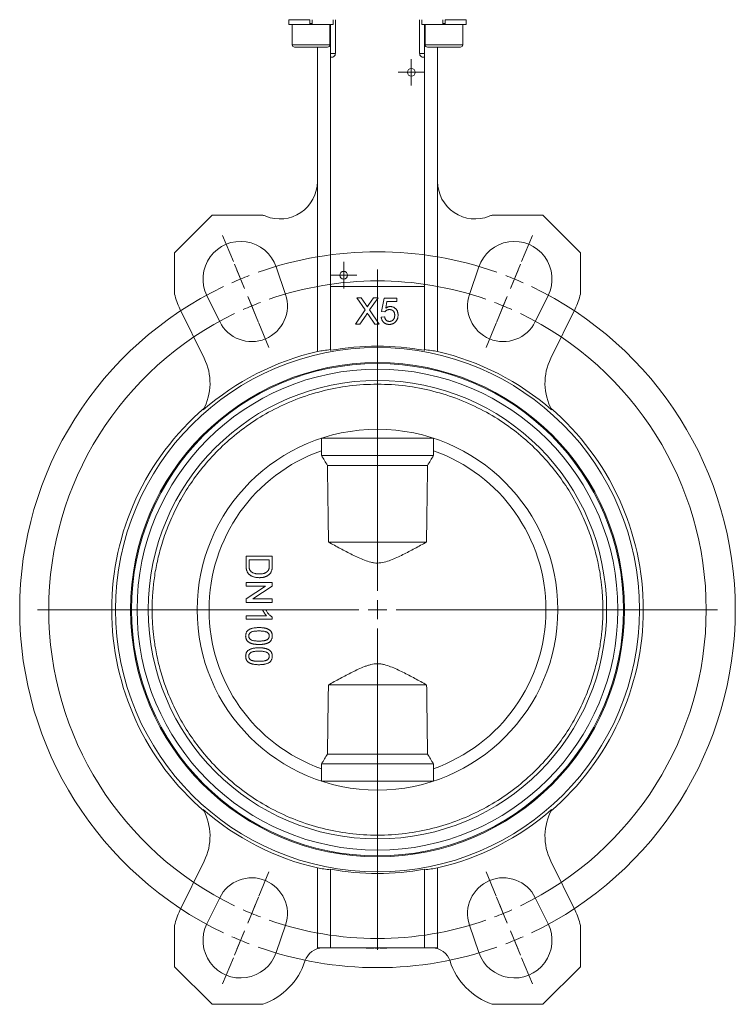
# Model space of a CAD drawing. Header units: millimetres. Extents: x 130 to 821, y 51 to 865.
# Tile 9 of 22: x 151 to 341, y 366 to 628. Entities that reach past the tile are written whole.
import ezdxf

# ---------------------------------------------------------------- set-up
doc = ezdxf.new("R2010")
doc.units = ezdxf.units.MM

# ---------------------------------------------------------------- blocks, each defined once
blk = doc.blocks.new('SW_CENTERMARKSYMBOL_0')
at = {"color": 0, "linetype": 'Continuous', "lineweight": 0}
for p, q in [((0, 2.5), (0, 3.525)), ((-2.5, 0), (-3.525, 0)), ((0, 0), (-2.5, 0)), ((0, 0), (0, 2.5)), ((0, 0), (0, -2.5)), ((0, 0), (2.5, 0)), ((2.5, 0), (3.525, 0)), ((0, -2.5), (0, -3.525))]:
    blk.add_line(p, q, dxfattribs=at)
blk = doc.blocks.new('SW_CENTERMARKSYMBOL_1')
at = {"color": 0, "linetype": 'Continuous', "lineweight": 0}
for p, q in [((0, 2.5), (0, 3.525)), ((-2.5, 0), (-3.525, 0)), ((0, 0), (-2.5, 0)), ((0, 0), (0, 2.5)), ((0, 0), (0, -2.5)), ((0, 0), (2.5, 0)), ((2.5, 0), (3.525, 0)), ((0, -2.5), (0, -3.525))]:
    blk.add_line(p, q, dxfattribs=at)
blk = doc.blocks.new('SW_CENTERMARKSYMBOL_5')
at = {"color": 0, "linetype": 'Continuous', "lineweight": 0}
for p, q in [((-1.91, 4.62), (-4.78, 11.55)), ((74.81, 4.62), (77.68, 11.55)), ((1.05, -2.54), (-1.63, 3.93)), ((71.85, -2.54), (74.53, 3.93)), ((0, 0), (-0.96, 2.31)), ((0, 0), (0.96, -2.31)), ((36.45, -83), (36.45, 2.5)), ((72.9, 0), (71.94, -2.31)), ((72.9, 0), (73.86, 2.31)), ((1.91, -4.62), (4.78, -11.55)), ((2.97, -7.16), (2.01, -4.85)), ((70.99, -4.62), (68.12, -11.55)), ((69.94, -7.16), (70.89, -4.85)), ((2.97, -7.16), (3.92, -9.47)), ((69.94, -7.16), (68.98, -9.47)), ((4.88, -11.78), (7.56, -18.25)), ((68.02, -11.78), (65.34, -18.25)), ((36.45, -88), (36.45, -85.5)), ((31.45, -88), (-54.05, -88)), ((36.45, -88), (33.95, -88)), ((36.45, -88), (36.45, -90.5)), ((36.45, -88), (38.95, -88)), ((41.45, -88), (126.95, -88)), ((36.45, -93), (36.45, -178.5)), ((4.88, -164.22), (7.56, -157.75)), ((68.02, -164.22), (65.34, -157.75)), ((1.91, -171.38), (4.78, -164.45)), ((70.99, -171.38), (68.12, -164.45)), ((2.97, -168.84), (3.92, -166.53)), ((69.94, -168.84), (68.98, -166.53)), ((2.97, -168.84), (2.01, -171.15)), ((69.94, -168.84), (70.89, -171.15)), ((1.05, -173.46), (-1.63, -179.93)), ((0, -176), (0.96, -173.69)), ((71.85, -173.46), (74.53, -179.93)), ((72.9, -176), (71.94, -173.69)), ((0, -176), (-0.96, -178.31)), ((72.9, -176), (73.86, -178.31)), ((-1.91, -180.62), (-4.78, -187.55)), ((74.81, -180.62), (77.68, -187.55))]:
    blk.add_line(p, q, dxfattribs=at)
for radius, start, end in [(95.25, 70.5077, 109.4923), (95.25, 110.9962, 112.5), (95.25, 67.5, 69.0038), (95.25, 115.5077, 244.4923), (95.25, 112.5, 114.0038), (87.5, 70.774, 109.226), (95.25, 65.9962, 67.5), (95.25, 295.5077, 64.4923), (87.5, 112.5, 114.137), (87.5, 110.863, 112.5), (87.5, 67.5, 69.137), (87.5, 65.863, 67.5), (87.5, 115.774, 244.226), (87.5, 295.774, 64.226), (87.5, 245.863, 247.5), (87.5, 247.5, 249.137), (87.5, 290.863, 292.5), (87.5, 292.5, 294.137), (87.5, 250.774, 289.226), (95.25, 245.9962, 247.5), (95.25, 292.5, 294.0038), (95.25, 247.5, 249.0038), (95.25, 250.5077, 289.4923), (95.25, 290.9962, 292.5)]:
    blk.add_arc((36.45, -88), radius, start, end, dxfattribs=at)

msp = doc.modelspace()

# ---------------------------------------------------------------- linework, layer by layer
at = {"color": 7, "linetype": 'Continuous', "lineweight": 15}
for p, q in [((222.64, 628.06), (222.64, 626.76)), ((228.21, 628.06), (222.64, 628.06)), ((228.21, 626.76), (222.64, 626.76)), ((223.54, 626.76), (223.54, 621.36)), ((228.21, 628.06), (228.21, 626.76)), ((228.86, 626.76), (228.21, 626.76)), ((228.86, 626.76), (228.86, 628.06)), ((234.44, 626.76), (228.86, 626.76)), ((233.54, 621.36), (233.54, 626.76)), ((233.71, 626.76), (233.71, 619.06)), ((234.44, 626.76), (234.44, 628.06)), ((235, 619.06), (235, 628.06)), ((257.42, 628.06), (257.42, 619.06)), ((257.99, 628.06), (257.99, 626.76)), ((263.57, 626.76), (257.99, 626.76)), ((258.71, 619.06), (258.71, 626.76)), ((258.89, 626.76), (258.89, 621.36)), ((263.57, 628.06), (263.57, 626.76)), ((264.22, 626.76), (263.57, 626.76)), ((264.22, 626.76), (264.22, 628.06)), ((269.79, 628.06), (264.22, 628.06)), ((269.79, 626.76), (264.22, 626.76)), ((268.89, 621.36), (268.89, 626.76)), ((269.79, 626.76), (269.79, 628.06)), ((228.54, 620.76), (224.14, 620.76)), ((232.94, 620.76), (228.54, 620.76)), ((230.21, 620.76), (230.21, 585.03)), ((233.71, 619.06), (235, 619.06)), ((257.42, 619.06), (258.71, 619.06)), ((263.89, 620.76), (259.49, 620.76)), ((262.21, 620.76), (262.21, 585.03)), ((268.29, 620.76), (263.89, 620.76)), ((233.71, 618.06), (233.91, 618.06)), ((233.71, 557.06), (233.71, 618.06)), ((258.52, 618.06), (258.71, 618.06)), ((258.71, 618.06), (258.71, 557.06)), ((230.21, 539.78), (230.21, 585.03)), ((262.21, 585.03), (262.21, 539.78)), ((202.21, 576.06), (192.21, 566.06)), ((215.68, 576.06), (202.21, 576.06)), ((290.21, 576.06), (276.75, 576.06)), ((300.21, 566.06), (290.21, 576.06)), ((192.21, 566.06), (192.21, 555.05)), ((300.21, 555.05), (300.21, 566.06)), ((219.23, 562.28), (221.72, 554.96)), ((270.71, 554.96), (273.2, 562.28)), ((233.71, 557.06), (233.71, 540.07)), ((258.71, 557.06), (233.71, 557.06)), ((258.71, 540.07), (258.71, 557.06)), ((204.21, 547.7), (200.79, 554.64)), ((240.69, 554.06), (241.88, 554.06)), ((242.92, 550.82), (240.69, 554.06)), ((241.88, 554.06), (243.1, 552.29)), ((243.92, 552.28), (245.14, 554.06)), ((246.35, 554.06), (244.12, 550.81)), ((245.14, 554.06), (246.35, 554.06)), ((247.29, 550.38), (248.01, 553.97)), ((248.01, 553.97), (251.33, 553.97)), ((248.74, 553.07), (248.39, 551.26)), ((251.33, 553.07), (248.74, 553.07)), ((251.33, 553.97), (251.33, 553.07)), ((291.64, 554.64), (288.22, 547.7)), ((193.61, 551.11), (200.09, 537.95)), ((240.33, 547.06), (242.92, 550.82)), ((244.12, 550.81), (246.7, 547.06)), ((248.19, 550.29), (247.29, 550.38)), ((292.34, 537.95), (298.82, 551.11)), ((243.19, 549.47), (241.54, 547.06)), ((245.51, 547.06), (243.81, 549.53)), ((247.2, 548.94), (248.1, 549.03)), ((241.54, 547.06), (240.33, 547.06)), ((246.7, 547.06), (245.51, 547.06)), ((231.32, 513.36), (231.32, 516.69)), ((261.11, 516.69), (261.11, 513.36)), ((231.32, 513.36), (231.33, 512.06)), ((261.1, 512.06), (261.11, 513.36)), ((211.21, 482.82), (211.21, 485.33)), ((211.21, 485.33), (218.21, 485.33)), ((218.21, 485.33), (218.21, 482.93)), ((212.02, 484.34), (212.02, 482.9)), ((212.02, 484.34), (217.41, 484.34)), ((217.41, 482.92), (217.41, 484.34)), ((211.21, 477.34), (211.21, 478.33)), ((211.21, 478.33), (218.21, 478.33)), ((211.21, 473.99), (216.44, 477.34)), ((216.44, 477.34), (211.21, 477.34)), ((218.21, 477.28), (212.99, 473.93)), ((218.21, 478.33), (218.21, 477.28)), ((211.21, 472.94), (211.21, 473.99)), ((218.21, 472.94), (211.21, 472.94)), ((212.99, 473.93), (218.21, 473.93)), ((218.21, 473.93), (218.21, 472.94)), ((211.21, 469.44), (216.67, 469.44)), ((211.21, 469.44), (211.21, 468.54)), ((215.64, 471.06), (216.46, 471.06)), ((218.21, 468.54), (218.21, 469.12)), ((218.21, 468.54), (211.21, 468.54)), ((231.32, 428.75), (231.33, 430.06)), ((261.1, 430.06), (261.11, 428.75)), ((231.32, 425.43), (231.32, 428.75)), ((261.11, 428.75), (261.11, 425.43)), ((231.28, 425.44), (261.15, 425.44)), ((200.09, 404.17), (193.61, 391.01)), ((298.82, 391.01), (292.34, 404.17)), ((230.21, 381.06), (230.21, 402.34)), ((233.71, 381.06), (233.71, 402.01)), ((258.71, 381.06), (258.71, 402.01)), ((262.21, 381.06), (262.21, 402.34)), ((200.79, 387.47), (204.21, 394.41)), ((288.22, 394.41), (291.64, 387.47)), ((192.21, 387.06), (192.21, 376.06)), ((221.72, 387.16), (219.23, 379.84)), ((273.2, 379.84), (270.71, 387.16)), ((300.21, 376.06), (300.21, 387.06)), ((230.21, 381.06), (233.71, 381.06)), ((233.71, 381.06), (258.71, 381.06)), ((243.2, 380.96), (243.2, 381.06)), ((243.2, 380.96), (244.75, 380.96)), ((244.75, 380.96), (244.75, 381.06)), ((244.75, 380.96), (244.8, 380.96)), ((244.8, 380.96), (244.8, 381.06)), ((244.8, 380.96), (244.88, 380.96)), ((244.88, 380.96), (244.88, 381.06)), ((244.88, 380.96), (245.22, 380.96)), ((245.22, 380.96), (245.22, 381.06)), ((245.22, 380.96), (245.23, 380.96)), ((245.23, 380.96), (245.23, 381.06)), ((245.48, 380.96), (245.48, 381.06)), ((245.48, 380.96), (246.63, 380.96)), ((246.63, 380.96), (246.63, 381.06)), ((246.63, 380.96), (246.64, 380.96)), ((246.64, 380.96), (246.64, 381.06)), ((246.92, 380.96), (246.92, 381.06)), ((246.92, 380.96), (247.19, 380.96)), ((247.19, 380.96), (247.19, 381.06)), ((247.2, 380.96), (247.2, 381.06)), ((247.2, 380.96), (247.46, 380.96)), ((247.46, 380.96), (247.46, 381.06)), ((247.46, 380.96), (248.69, 380.96)), ((248.61, 380.95), (248.61, 380.96)), ((248.69, 380.96), (248.69, 381.06)), ((248.69, 380.96), (248.7, 380.96)), ((248.7, 380.96), (248.7, 381.06)), ((248.87, 380.96), (248.87, 381.06)), ((258.71, 381.06), (262.21, 381.06)), ((192.21, 376.06), (202.21, 366.06)), ((290.21, 366.06), (300.21, 376.06)), ((202.21, 366.06), (215.68, 366.06)), ((276.75, 366.06), (290.21, 366.06))]:
    msp.add_line(p, q, dxfattribs=at)
at = {"color": 8, "linetype": 'Continuous', "lineweight": 15}
for p, q in [((228.21, 627.01), (228.86, 627.01)), ((263.57, 627.01), (264.22, 627.01)), ((223.54, 621.36), (228.54, 621.36)), ((228.54, 621.36), (233.54, 621.36)), ((258.89, 621.36), (263.89, 621.36)), ((263.89, 621.36), (268.89, 621.36))]:
    msp.add_line(p, q, dxfattribs=at)
at = {"color": 7, "linetype": 'Continuous', "lineweight": 15, "flags": 128}
for points in [[(261.15, 516.68), (260.96, 516.68), (260.42, 516.68), (259.52, 516.68), (258.3, 516.68), (256.77, 516.68), (254.99, 516.68), (252.99, 516.68), (250.83, 516.68), (248.55, 516.68), (246.21, 516.68), (243.88, 516.68), (241.6, 516.68), (239.43, 516.68), (237.44, 516.68), (235.65, 516.68), (234.13, 516.68), (232.91, 516.68), (232.01, 516.68), (231.46, 516.68), (231.28, 516.68)], [(261.1, 512.06), (260.61, 512.06), (259.74, 512.06), (258.53, 512.06), (257.01, 512.06), (255.2, 512.06), (253.17, 512.06), (250.95, 512.06), (248.61, 512.06), (246.21, 512.06), (243.81, 512.06), (241.48, 512.06), (239.26, 512.06), (237.23, 512.06), (235.42, 512.06), (233.89, 512.06), (232.68, 512.06), (231.82, 512.06), (231.33, 512.06)], [(259.54, 509.46), (259, 509.46), (258.11, 509.46), (256.9, 509.46), (255.38, 509.46), (253.62, 509.46), (251.66, 509.46), (249.54, 509.46), (247.33, 509.46), (245.1, 509.46), (242.89, 509.46), (240.77, 509.46), (238.81, 509.46), (237.04, 509.46), (235.53, 509.46), (234.32, 509.46), (233.43, 509.46), (232.89, 509.46)], [(259.27, 489.06), (258.53, 489.06), (257.46, 489.06), (256.09, 489.06), (254.45, 489.06), (252.59, 489.06), (250.56, 489.06), (248.42, 489.06), (246.21, 489.06), (244.01, 489.06), (241.86, 489.06), (239.83, 489.06), (237.98, 489.06), (236.34, 489.06), (234.97, 489.06), (233.9, 489.06), (233.16, 489.06)], [(233.14, 451.06), (233.87, 451.06), (234.93, 451.06), (236.3, 451.06), (237.94, 451.06), (239.81, 451.06), (241.84, 451.06), (244, 451.06), (246.21, 451.06), (248.43, 451.06), (250.59, 451.06), (252.62, 451.06), (254.49, 451.06), (256.13, 451.06), (257.5, 451.06), (258.56, 451.06), (259.29, 451.06)], [(232.89, 432.66), (233.43, 432.66), (234.32, 432.66), (235.53, 432.66), (237.04, 432.66), (238.81, 432.66), (240.77, 432.66), (242.89, 432.66), (245.1, 432.66), (247.33, 432.66), (249.54, 432.66), (251.66, 432.66), (253.62, 432.66), (255.38, 432.66), (256.9, 432.66), (258.11, 432.66), (259, 432.66), (259.54, 432.66)], [(231.33, 430.06), (231.82, 430.06), (232.68, 430.06), (233.89, 430.06), (235.42, 430.06), (237.23, 430.06), (239.26, 430.06), (241.48, 430.06), (243.81, 430.06), (246.21, 430.06), (248.61, 430.06), (250.95, 430.06), (253.17, 430.06), (255.2, 430.06), (257.01, 430.06), (258.53, 430.06), (259.74, 430.06), (260.61, 430.06), (261.1, 430.06)]]:
    msp.add_lwpolyline(points, dxfattribs=at)
at = {"color": 7, "linetype": 'Continuous', "lineweight": 15}
for centre, radius in [((255.21, 614.06), 1.02), ((237.21, 560.06), 1.03), ((246.21, 471.06), 69.75), ((246.21, 471.06), 65.75), ((246.21, 471.06), 65.5), ((246.21, 471.06), 48)]:
    msp.add_circle(centre, radius, dxfattribs=at)
for centre, radius, start, end in [((224.14, 621.36), 0.6, 180, 270), ((232.94, 621.36), 0.6, 270, 0), ((259.49, 621.36), 0.6, 180, 270), ((268.29, 621.36), 0.6, 270, 0), ((220.21, 585.03), 10, 248.0847, 0), ((272.21, 585.03), 10, 180, 291.9153), ((209.76, 559.06), 18, 68.0847, 70.8165), ((282.66, 559.06), 18, 109.1835, 111.9153), ((209.76, 559.06), 10, 18.8009, 206.1991), ((282.66, 559.06), 10, 333.8009, 161.1991), ((209.76, 559.06), 18, 192.8471, 206.1991), ((212.73, 551.9), 9.5, 206.1991, 18.8009), ((279.7, 551.9), 9.5, 161.1991, 333.8009), ((282.66, 559.06), 18, 333.8009, 347.1529), ((246.21, 471.06), 70.56, 103.107, 131.0785), ((246.21, 471.06), 70.14, 79.7337, 100.2663), ((246.21, 471.06), 70.56, 48.9215, 76.893), ((186.63, 531.33), 15, 331.8238, 26.1991), ((305.8, 531.33), 15, 153.8009, 208.1762), ((246.21, 471.06), 64, 360, 180), ((246.21, 471.06), 61, 0, 180), ((246.21, 471.06), 70.75, 130.6874, 229.3126), ((246.21, 471.06), 70.75, 310.6874, 49.3126), ((246.21, 471.06), 44.85, 109.4002, 250.5998), ((246.21, 471.06), 44.85, 289.4002, 70.5998), ((246.21, 471.06), 64, 180, 360), ((246.21, 471.06), 61, 180, 0), ((246.21, 471.06), 70.56, 228.9215, 256.893), ((186.63, 410.79), 15, 333.8009, 28.1762), ((246.21, 471.06), 70.56, 283.107, 311.0785), ((305.8, 410.79), 15, 151.8238, 206.1991), ((246.21, 471.06), 70.17, 259.7383, 280.2617), ((212.73, 390.22), 9.5, 341.1991, 153.8009), ((279.7, 390.22), 9.5, 26.1991, 198.8009), ((209.76, 383.06), 18, 153.8009, 167.1529), ((282.66, 383.06), 18, 12.8471, 26.1991), ((209.76, 383.06), 10, 153.8009, 341.1991), ((282.66, 383.06), 10, 198.8009, 26.1991), ((231.67, 376.06), 5, 90, 162.2798), ((260.76, 376.06), 5, 17.7202, 90), ((209.76, 383.06), 18, 289.1835, 342.2798), ((282.66, 383.06), 18, 197.7202, 250.8165)]:
    msp.add_arc(centre, radius, start, end, dxfattribs=at)
for centre, start_param, end_param in [((241.52, 471.06), 1.682862, 1.733491), ((250.91, 471.06), 1.408102, 1.458731), ((241.52, 471.06), 4.549695, 4.600324), ((250.91, 471.06), 4.824454, 4.875083)]:
    msp.add_ellipse(centre, major_axis=(69.8, 0), ratio=0.997735, start_param=start_param, end_param=end_param, dxfattribs=at)
for points, knots in [([(233.71, 619.06), (233.71, 618.88), (233.71, 618.7), (233.71, 618.43), (233.71, 618.33), (233.71, 618.18), (233.71, 618.13), (233.71, 618.07), (233.71, 618.06), (233.71, 618.06)], [0, 0, 0, 0, 0.25, 0.25, 0.5, 0.5, 0.75, 0.75, 1, 1, 1, 1]), ([(235, 619.06), (235, 618.92), (234.97, 618.78), (234.86, 618.53), (234.77, 618.42), (234.56, 618.24), (234.44, 618.17), (234.18, 618.08), (234.04, 618.06), (233.91, 618.06)], [0, 0, 0, 0, 0.25, 0.25, 0.5, 0.5, 0.75, 0.75, 1, 1, 1, 1]), ([(258.52, 618.06), (258.38, 618.06), (258.25, 618.08), (257.99, 618.17), (257.87, 618.24), (257.66, 618.42), (257.57, 618.53), (257.46, 618.78), (257.42, 618.92), (257.42, 619.06)], [0, 0, 0, 0, 0.25, 0.25, 0.5, 0.5, 0.75, 0.75, 1, 1, 1, 1]), ([(258.71, 618.06), (258.71, 618.06), (258.71, 618.07), (258.71, 618.13), (258.71, 618.18), (258.71, 618.29), (258.71, 618.33), (258.71, 618.43), (258.71, 618.49), (258.71, 618.7), (258.71, 618.87), (258.71, 619.06)], [0, 0, 0, 0, 0.25, 0.25, 0.5, 0.5, 0.625, 0.625, 0.75, 0.75, 1, 1, 1, 1]), ([(243.1, 552.29), (243.13, 552.24), (243.19, 552.16), (243.27, 552.04), (243.33, 551.93), (243.38, 551.84), (243.42, 551.77), (243.45, 551.71), (243.47, 551.66), (243.47, 551.63), (243.47, 551.62)], [0, 0, 0, 0, 0.209538, 0.393206, 0.554151, 0.689382, 0.80228, 0.889952, 0.956059, 1, 1, 1, 1]), ([(243.47, 551.62), (243.5, 551.66), (243.56, 551.76), (243.67, 551.91), (243.79, 552.09), (243.88, 552.22), (243.92, 552.28)], [0, 0, 0, 0, 0.195959, 0.429465, 0.696675, 1, 1, 1, 1]), ([(249.39, 550.92), (249.32, 550.91), (249.18, 550.91), (248.99, 550.88), (248.81, 550.82), (248.66, 550.75), (248.52, 550.65), (248.39, 550.54), (248.28, 550.42), (248.22, 550.33), (248.19, 550.29)], [0, 0, 0, 0, 0.14786, 0.283561, 0.412369, 0.534236, 0.652692, 0.768663, 0.883652, 1, 1, 1, 1]), ([(248.39, 551.26), (248.44, 551.29), (248.53, 551.37), (248.68, 551.46), (248.84, 551.54), (248.99, 551.61), (249.15, 551.66), (249.31, 551.7), (249.47, 551.72), (249.58, 551.72), (249.63, 551.72)], [0, 0, 0, 0, 0.136729, 0.268515, 0.395529, 0.52, 0.640496, 0.761236, 0.880107, 1, 1, 1, 1]), ([(250.79, 549.41), (250.79, 549.46), (250.79, 549.57), (250.77, 549.74), (250.74, 549.89), (250.71, 550.03), (250.65, 550.17), (250.59, 550.29), (250.52, 550.41), (250.44, 550.51), (250.34, 550.61), (250.24, 550.69), (250.12, 550.76), (250, 550.82), (249.86, 550.86), (249.71, 550.89), (249.55, 550.91), (249.44, 550.92), (249.39, 550.92)], [0, 0, 0, 0, 0.072866, 0.141887, 0.207453, 0.270438, 0.331641, 0.390108, 0.448069, 0.505503, 0.562488, 0.619084, 0.676416, 0.735452, 0.796241, 0.860406, 0.928305, 1, 1, 1, 1]), ([(249.63, 551.72), (249.7, 551.72), (249.84, 551.72), (250.05, 551.69), (250.25, 551.64), (250.43, 551.57), (250.61, 551.48), (250.78, 551.37), (250.94, 551.24), (251.1, 551.09), (251.23, 550.93), (251.36, 550.75), (251.46, 550.56), (251.54, 550.36), (251.61, 550.15), (251.66, 549.93), (251.68, 549.7), (251.69, 549.54), (251.69, 549.46)], [0, 0, 0, 0, 0.061997, 0.122088, 0.181375, 0.239508, 0.297836, 0.35688, 0.417282, 0.47964, 0.5425, 0.604962, 0.666991, 0.730216, 0.794173, 0.860458, 0.928578, 1, 1, 1, 1]), ([(243.19, 549.47), (243.21, 549.49), (243.26, 549.56), (243.33, 549.67), (243.42, 549.8), (243.49, 549.9), (243.52, 549.95)], [0, 0, 0, 0, 0.174779, 0.398246, 0.673111, 1, 1, 1, 1]), ([(243.52, 549.95), (243.57, 549.88), (243.67, 549.74), (243.76, 549.6), (243.81, 549.53)], [0, 0, 0, 0, 0.494218, 1, 1, 1, 1]), ([(249.38, 546.97), (249.3, 546.97), (249.15, 546.97), (248.94, 547), (248.73, 547.04), (248.54, 547.1), (248.35, 547.17), (248.18, 547.27), (248.02, 547.38), (247.87, 547.51), (247.73, 547.65), (247.6, 547.8), (247.5, 547.96), (247.41, 548.14), (247.33, 548.32), (247.27, 548.52), (247.22, 548.73), (247.21, 548.87), (247.2, 548.94)], [0, 0, 0, 0, 0.069298, 0.135561, 0.199671, 0.261716, 0.322662, 0.382907, 0.443032, 0.503501, 0.563724, 0.62398, 0.683629, 0.743848, 0.805192, 0.867649, 0.932778, 1, 1, 1, 1]), ([(248.1, 549.03), (248.11, 548.98), (248.12, 548.88), (248.16, 548.74), (248.2, 548.61), (248.25, 548.49), (248.31, 548.37), (248.37, 548.27), (248.44, 548.18), (248.52, 548.09), (248.6, 548.02), (248.69, 547.95), (248.79, 547.9), (248.9, 547.85), (249.01, 547.82), (249.13, 547.79), (249.25, 547.78), (249.34, 547.78), (249.38, 547.78)], [0, 0, 0, 0, 0.077361, 0.15048, 0.219977, 0.286681, 0.349678, 0.41068, 0.469427, 0.526756, 0.583142, 0.638824, 0.695263, 0.752696, 0.810849, 0.871356, 0.934436, 1, 1, 1, 1]), ([(249.38, 547.78), (249.44, 547.78), (249.54, 547.78), (249.69, 547.8), (249.83, 547.84), (249.97, 547.89), (250.1, 547.95), (250.21, 548.03), (250.32, 548.11), (250.42, 548.22), (250.51, 548.34), (250.58, 548.46), (250.65, 548.6), (250.7, 548.74), (250.74, 548.89), (250.77, 549.06), (250.79, 549.23), (250.79, 549.35), (250.79, 549.41)], [0, 0, 0, 0, 0.065801, 0.128677, 0.188676, 0.247598, 0.304849, 0.361786, 0.419523, 0.478682, 0.53877, 0.598799, 0.660184, 0.722952, 0.787993, 0.855404, 0.926153, 1, 1, 1, 1]), ([(251.15, 547.82), (251.1, 547.75), (250.99, 547.62), (250.8, 547.44), (250.6, 547.3), (250.38, 547.18), (250.15, 547.08), (249.91, 547.02), (249.65, 546.97), (249.47, 546.97), (249.38, 546.97)], [0, 0, 0, 0, 0.127893, 0.251579, 0.372793, 0.492778, 0.61359, 0.737809, 0.86618, 1, 1, 1, 1]), ([(251.69, 549.46), (251.69, 549.38), (251.68, 549.23), (251.66, 549), (251.62, 548.78), (251.56, 548.57), (251.48, 548.37), (251.39, 548.18), (251.28, 547.99), (251.2, 547.88), (251.15, 547.82)], [0, 0, 0, 0, 0.132462, 0.26165, 0.387547, 0.510782, 0.632675, 0.75466, 0.876523, 1, 1, 1, 1]), ([(306.21, 471.06), (306.21, 471.32), (306.21, 471.86), (306.19, 472.66), (306.17, 473.45), (306.13, 474.25), (306.08, 475.05), (306.02, 475.85), (305.96, 476.64), (305.88, 477.44), (305.79, 478.23), (305.63, 479.48), (305.37, 481.19), (304.95, 483.39), (304.44, 485.61), (303.6, 488.7), (302.27, 492.66), (300.18, 497.48), (297.51, 502.35), (294.23, 507.2), (290.3, 511.92), (285.68, 516.41), (280.39, 520.53), (274.45, 524.15), (267.95, 527.14), (260.98, 529.37), (253.68, 530.75), (246.21, 531.21), (238.74, 530.75), (231.44, 529.37), (224.48, 527.14), (217.97, 524.15), (212.04, 520.53), (206.75, 516.41), (202.13, 511.92), (198.19, 507.2), (194.91, 502.35), (192.25, 497.48), (190.16, 492.66), (188.83, 488.7), (187.99, 485.61), (187.48, 483.39), (187.06, 481.19), (186.77, 479.31), (186.58, 477.7), (186.45, 476.38), (186.34, 475.05), (186.27, 473.72), (186.22, 472.39), (186.22, 471.5), (186.21, 471.06)], [0, 0, 0, 0, 0.004244, 0.008485, 0.012724, 0.016961, 0.021197, 0.025434, 0.029671, 0.03391, 0.038152, 0.042396, 0.054022, 0.06565, 0.078008, 0.090369, 0.11661, 0.144426, 0.173846, 0.204877, 0.237495, 0.271641, 0.307215, 0.344074, 0.38203, 0.420851, 0.460272, 0.5, 0.539728, 0.579149, 0.617971, 0.655926, 0.692785, 0.72836, 0.762506, 0.795124, 0.826155, 0.855575, 0.88339, 0.909631, 0.92199, 0.934351, 0.945976, 0.957604, 0.964676, 0.97174, 0.978802, 0.985863, 0.992928, 1, 1, 1, 1]), ([(233.16, 489.06), (234.21, 488.48), (235.25, 487.91), (237.36, 486.79), (238.41, 486.23), (240.02, 485.44), (240.56, 485.18), (241.64, 484.68), (242.19, 484.44), (243.3, 484.02), (243.87, 483.83), (244.74, 483.62), (245.03, 483.57), (245.63, 483.49), (245.93, 483.47), (246.84, 483.48), (247.43, 483.56), (248.59, 483.84), (249.16, 484.03), (250.27, 484.46), (250.82, 484.69), (251.9, 485.19), (252.44, 485.45), (254.03, 486.24), (255.08, 486.79), (257.18, 487.91), (258.22, 488.48), (259.27, 489.06)], [0, 0, 0, 0, 0.125, 0.125, 0.25, 0.25, 0.3125, 0.3125, 0.375, 0.375, 0.4375, 0.4375, 0.46875, 0.46875, 0.5, 0.5, 0.5625, 0.5625, 0.625, 0.625, 0.6875, 0.6875, 0.75, 0.75, 0.875, 0.875, 1, 1, 1, 1]), ([(214.75, 479.58), (214.62, 479.59), (214.37, 479.59), (214.01, 479.63), (213.66, 479.68), (213.34, 479.76), (213.05, 479.86), (212.78, 479.97), (212.54, 480.1), (212.32, 480.24), (212.13, 480.38), (211.96, 480.54), (211.81, 480.7), (211.68, 480.87), (211.57, 481.06), (211.48, 481.26), (211.4, 481.47), (211.33, 481.71), (211.28, 481.96), (211.24, 482.23), (211.22, 482.52), (211.22, 482.72), (211.21, 482.82)], [0, 0, 0, 0, 0.0705383, 0.1372659, 0.2004735, 0.2605749, 0.3172061, 0.3701073, 0.4198085, 0.4662254, 0.5101188, 0.5520666, 0.5918489, 0.6303227, 0.6687022, 0.708693, 0.7506432, 0.7950334, 0.8419787, 0.8917639, 0.9442937, 1, 1, 1, 1]), ([(212.52, 481.24), (212.48, 481.28), (212.4, 481.36), (212.3, 481.51), (212.22, 481.67), (212.14, 481.85), (212.09, 482.07), (212.05, 482.31), (212.03, 482.59), (212.02, 482.79), (212.02, 482.9)], [0, 0, 0, 0, 0.0929166, 0.1907302, 0.2929595, 0.402638, 0.5238561, 0.6633308, 0.8220355, 1, 1, 1, 1]), ([(217.26, 481.76), (217.27, 481.8), (217.3, 481.86), (217.33, 481.97), (217.35, 482.1), (217.37, 482.24), (217.39, 482.39), (217.4, 482.55), (217.4, 482.73), (217.41, 482.86), (217.41, 482.92)], [0, 0, 0, 0, 0.087425, 0.185248, 0.292738, 0.411206, 0.541246, 0.682781, 0.836034, 1, 1, 1, 1]), ([(218.11, 481.7), (218.12, 481.73), (218.14, 481.81), (218.16, 481.94), (218.18, 482.07), (218.19, 482.22), (218.2, 482.38), (218.21, 482.56), (218.21, 482.74), (218.21, 482.87), (218.21, 482.93)], [0, 0, 0, 0, 0.092236, 0.194023, 0.305369, 0.425443, 0.554325, 0.693205, 0.842109, 1, 1, 1, 1]), ([(214.77, 480.57), (214.64, 480.57), (214.39, 480.58), (214.04, 480.61), (213.71, 480.66), (213.41, 480.74), (213.15, 480.84), (212.91, 480.95), (212.7, 481.09), (212.58, 481.19), (212.52, 481.24)], [0, 0, 0, 0, 0.159903, 0.30815, 0.444808, 0.572005, 0.689575, 0.799151, 0.902232, 1, 1, 1, 1]), ([(217.61, 480.68), (217.57, 480.63), (217.49, 480.54), (217.36, 480.42), (217.22, 480.3), (217.08, 480.19), (216.93, 480.1), (216.76, 480.01), (216.59, 479.93), (216.42, 479.85), (216.23, 479.79), (216.04, 479.73), (215.84, 479.69), (215.63, 479.65), (215.42, 479.62), (215.21, 479.6), (214.98, 479.59), (214.83, 479.58), (214.75, 479.58)], [0, 0, 0, 0, 0.056809, 0.113874, 0.170522, 0.227532, 0.285334, 0.343678, 0.403164, 0.464002, 0.525827, 0.589097, 0.653293, 0.719115, 0.786763, 0.855798, 0.926841, 1, 1, 1, 1]), ([(217.26, 481.76), (217.24, 481.72), (217.21, 481.64), (217.14, 481.52), (217.06, 481.41), (216.96, 481.3), (216.86, 481.2), (216.74, 481.1), (216.61, 481.01), (216.46, 480.92), (216.31, 480.83), (216.13, 480.76), (215.95, 480.7), (215.74, 480.65), (215.52, 480.62), (215.28, 480.59), (215.03, 480.57), (214.86, 480.57), (214.77, 480.57)], [0, 0, 0, 0, 0.045744, 0.0922, 0.139404, 0.188164, 0.238497, 0.290732, 0.345488, 0.403013, 0.462842, 0.52627, 0.593954, 0.665212, 0.741314, 0.822557, 0.908736, 1, 1, 1, 1]), ([(217.61, 480.68), (217.67, 480.75), (217.79, 480.9), (217.93, 481.14), (218.04, 481.41), (218.09, 481.6), (218.11, 481.7)], [0, 0, 0, 0, 0.242207, 0.487952, 0.738787, 1, 1, 1, 1]), ([(182.21, 471.06), (182.21, 471.06), (182.25, 471.06), (182.4, 471.06), (182.51, 471.06), (182.81, 471.06), (182.99, 471.06), (183.35, 471.06), (183.54, 471.06), (183.89, 471.06), (184.07, 471.06), (184.44, 471.06), (184.62, 471.06), (184.91, 471.06), (185.03, 471.06), (185.18, 471.06), (185.21, 471.06), (185.21, 471.06)], [0, 0, 0, 0, 0.125, 0.125, 0.25, 0.25, 0.375, 0.375, 0.5, 0.5, 0.625, 0.625, 0.75, 0.75, 0.875, 0.875, 1, 1, 1, 1]), ([(186.21, 471.06), (186.1, 471.06), (185.97, 471.06), (185.72, 471.06), (185.6, 471.06), (185.41, 471.06), (185.33, 471.06), (185.24, 471.06), (185.21, 471.06), (185.21, 471.06)], [0, 0, 0, 0, 0.25, 0.25, 0.5, 0.5, 0.75, 0.75, 1, 1, 1, 1]), ([(186.21, 471.06), (186.22, 470.79), (186.22, 470.26), (186.23, 469.46), (186.26, 468.66), (186.3, 467.86), (186.34, 467.07), (186.4, 466.27), (186.47, 465.47), (186.55, 464.68), (186.64, 463.89), (186.8, 462.63), (187.06, 460.93), (187.48, 458.73), (187.99, 456.5), (188.83, 453.41), (190.16, 449.45), (192.25, 444.64), (194.91, 439.77), (198.19, 434.92), (202.13, 430.19), (206.75, 425.7), (212.04, 421.58), (217.97, 417.96), (224.48, 414.98), (231.44, 412.75), (238.74, 411.37), (246.21, 410.9), (253.68, 411.37), (260.98, 412.75), (267.95, 414.98), (274.45, 417.96), (280.39, 421.58), (285.68, 425.7), (290.3, 430.19), (294.23, 434.92), (297.51, 439.77), (300.18, 444.64), (302.27, 449.45), (303.6, 453.41), (304.44, 456.5), (304.95, 458.73), (305.37, 460.93), (305.65, 462.81), (305.85, 464.41), (305.98, 465.74), (306.09, 467.07), (306.16, 468.39), (306.21, 469.73), (306.21, 470.61), (306.21, 471.06)], [0, 0, 0, 0, 0.004244, 0.008485, 0.012724, 0.016961, 0.021197, 0.025434, 0.029671, 0.03391, 0.038152, 0.042396, 0.054022, 0.06565, 0.078008, 0.090369, 0.11661, 0.144426, 0.173846, 0.204877, 0.237495, 0.271641, 0.307215, 0.344074, 0.38203, 0.420851, 0.460272, 0.5, 0.539728, 0.579149, 0.617971, 0.655926, 0.692785, 0.72836, 0.762506, 0.795124, 0.826155, 0.855575, 0.88339, 0.909631, 0.92199, 0.934351, 0.945976, 0.957604, 0.964676, 0.97174, 0.978802, 0.985863, 0.992928, 1, 1, 1, 1]), ([(216.67, 469.44), (216.62, 469.49), (216.52, 469.6), (216.37, 469.78), (216.22, 469.99), (216.08, 470.21), (215.94, 470.43), (215.82, 470.65), (215.72, 470.86), (215.66, 470.99), (215.64, 471.06)], [0, 0, 0, 0, 0.111668, 0.232091, 0.362738, 0.501941, 0.641531, 0.771102, 0.890164, 1, 1, 1, 1]), ([(216.46, 471.06), (216.52, 470.95), (216.64, 470.72), (216.83, 470.41), (217.05, 470.12), (217.27, 469.85), (217.51, 469.62), (217.75, 469.42), (217.98, 469.25), (218.14, 469.16), (218.21, 469.12)], [0, 0, 0, 0, 0.142657, 0.281169, 0.416977, 0.550852, 0.678364, 0.795032, 0.901998, 1, 1, 1, 1]), ([(306.21, 471.06), (306.33, 471.06), (306.46, 471.06), (306.71, 471.06), (306.82, 471.06), (307.02, 471.06), (307.1, 471.06), (307.19, 471.06), (307.21, 471.06), (307.21, 471.06)], [0, 0, 0, 0, 0.25, 0.25, 0.5, 0.5, 0.75, 0.75, 1, 1, 1, 1]), ([(310.21, 471.06), (310.21, 471.06), (310.18, 471.06), (310.03, 471.06), (309.91, 471.06), (309.62, 471.06), (309.44, 471.06), (309.07, 471.06), (308.89, 471.06), (308.54, 471.06), (308.35, 471.06), (307.99, 471.06), (307.81, 471.06), (307.51, 471.06), (307.4, 471.06), (307.25, 471.06), (307.21, 471.06), (307.21, 471.06)], [0, 0, 0, 0, 0.125, 0.125, 0.25, 0.25, 0.375, 0.375, 0.5, 0.5, 0.625, 0.625, 0.75, 0.75, 0.875, 0.875, 1, 1, 1, 1]), ([(211.12, 464.06), (211.13, 464.14), (211.13, 464.3), (211.16, 464.53), (211.22, 464.74), (211.29, 464.95), (211.38, 465.14), (211.5, 465.31), (211.64, 465.48), (211.74, 465.57), (211.8, 465.62)], [0, 0, 0, 0, 0.137903, 0.268873, 0.395178, 0.517089, 0.636743, 0.756222, 0.876628, 1, 1, 1, 1]), ([(214.67, 461.81), (214.57, 461.82), (214.37, 461.82), (214.09, 461.83), (213.82, 461.85), (213.56, 461.87), (213.32, 461.91), (213.09, 461.95), (212.87, 462), (212.67, 462.06), (212.49, 462.13), (212.31, 462.2), (212.15, 462.28), (212, 462.37), (211.86, 462.47), (211.73, 462.57), (211.61, 462.68), (211.51, 462.81), (211.42, 462.93), (211.34, 463.07), (211.27, 463.22), (211.22, 463.37), (211.18, 463.53), (211.15, 463.7), (211.13, 463.87), (211.13, 464), (211.12, 464.06)], [0, 0, 0, 0, 0.062872, 0.122832, 0.17965, 0.233952, 0.285542, 0.334512, 0.380903, 0.424808, 0.466441, 0.506514, 0.545055, 0.581854, 0.61747, 0.652087, 0.685899, 0.719192, 0.752198, 0.785256, 0.818671, 0.852838, 0.88763, 0.923638, 0.961023, 1, 1, 1, 1]), ([(211.8, 465.62), (211.88, 465.68), (212.04, 465.79), (212.33, 465.92), (212.63, 466.04), (212.98, 466.14), (213.36, 466.21), (213.76, 466.26), (214.2, 466.29), (214.51, 466.3), (214.67, 466.3)], [0, 0, 0, 0, 0.097421, 0.200886, 0.311172, 0.429798, 0.55774, 0.694715, 0.84213, 1, 1, 1, 1]), ([(211.93, 464.06), (211.93, 464.1), (211.94, 464.2), (211.96, 464.33), (212, 464.46), (212.06, 464.58), (212.14, 464.7), (212.23, 464.81), (212.33, 464.92), (212.46, 465.02), (212.61, 465.12), (212.8, 465.19), (213.02, 465.26), (213.28, 465.31), (213.58, 465.35), (213.91, 465.38), (214.28, 465.4), (214.53, 465.4), (214.67, 465.4)], [0, 0, 0, 0, 0.040773, 0.080851, 0.120114, 0.160024, 0.200507, 0.242303, 0.286488, 0.332651, 0.383767, 0.443091, 0.510974, 0.588295, 0.675908, 0.773346, 0.881594, 1, 1, 1, 1]), ([(214.67, 462.71), (214.53, 462.71), (214.28, 462.71), (213.91, 462.73), (213.58, 462.76), (213.28, 462.8), (213.02, 462.86), (212.8, 462.92), (212.61, 463), (212.46, 463.09), (212.33, 463.2), (212.23, 463.3), (212.14, 463.41), (212.06, 463.53), (212, 463.66), (211.96, 463.78), (211.94, 463.92), (211.93, 464.01), (211.93, 464.06)], [0, 0, 0, 0, 0.118432, 0.226295, 0.323755, 0.41098, 0.488319, 0.556611, 0.615569, 0.667048, 0.713541, 0.757735, 0.79954, 0.839813, 0.879732, 0.91913, 0.959218, 1, 1, 1, 1]), ([(214.67, 466.3), (214.77, 466.3), (214.96, 466.3), (215.25, 466.29), (215.52, 466.27), (215.78, 466.24), (216.02, 466.21), (216.25, 466.16), (216.47, 466.11), (216.67, 466.05), (216.86, 465.99), (217.03, 465.91), (217.19, 465.83), (217.35, 465.74), (217.48, 465.64), (217.61, 465.54), (217.73, 465.43), (217.83, 465.31), (217.92, 465.18), (218, 465.04), (218.07, 464.9), (218.12, 464.74), (218.16, 464.58), (218.19, 464.42), (218.21, 464.24), (218.21, 464.12), (218.21, 464.06)], [0, 0, 0, 0, 0.0631131, 0.123612, 0.1809699, 0.2352565, 0.2870946, 0.3360236, 0.3823743, 0.4263251, 0.4682008, 0.5082389, 0.5466168, 0.5834877, 0.6190024, 0.6535903, 0.6871627, 0.7204281, 0.7532354, 0.7862647, 0.8195078, 0.8535484, 0.8883106, 0.9239975, 0.9613511, 1, 1, 1, 1]), ([(214.67, 465.4), (214.8, 465.4), (215.05, 465.4), (215.42, 465.38), (215.75, 465.35), (216.05, 465.31), (216.31, 465.25), (216.55, 465.18), (216.75, 465.1), (216.87, 465.03), (216.93, 465)], [0, 0, 0, 0, 0.1704642, 0.3271978, 0.4705092, 0.6006001, 0.7174864, 0.822846, 0.9161119, 1, 1, 1, 1]), ([(217.41, 464.07), (217.4, 464.02), (217.4, 463.92), (217.38, 463.78), (217.33, 463.65), (217.27, 463.52), (217.2, 463.4), (217.1, 463.29), (216.99, 463.18), (216.86, 463.08), (216.7, 462.99), (216.52, 462.92), (216.29, 462.85), (216.03, 462.8), (215.74, 462.76), (215.41, 462.73), (215.05, 462.71), (214.8, 462.71), (214.67, 462.71)], [0, 0, 0, 0, 0.043121, 0.084377, 0.125224, 0.166121, 0.207409, 0.24988, 0.294247, 0.341319, 0.392938, 0.452327, 0.519798, 0.596832, 0.682939, 0.778449, 0.884366, 1, 1, 1, 1]), ([(218.21, 464.06), (218.21, 463.97), (218.21, 463.79), (218.16, 463.53), (218.09, 463.29), (217.99, 463.06), (217.87, 462.85), (217.72, 462.67), (217.54, 462.51), (217.34, 462.37), (217.11, 462.25), (216.87, 462.14), (216.6, 462.05), (216.35, 461.98), (216.15, 461.93), (215.97, 461.9), (215.79, 461.87), (215.59, 461.85), (215.38, 461.83), (215.15, 461.82), (214.91, 461.82), (214.75, 461.81), (214.67, 461.81)], [0, 0, 0, 0, 0.056725, 0.111439, 0.164371, 0.21644, 0.267394, 0.317343, 0.367257, 0.418163, 0.471358, 0.52792, 0.588017, 0.652172, 0.686383, 0.72325, 0.762597, 0.804726, 0.849443, 0.896709, 0.946889, 1, 1, 1, 1]), ([(217.41, 464.07), (217.41, 464.11), (217.4, 464.21), (217.38, 464.34), (217.34, 464.47), (217.29, 464.59), (217.22, 464.7), (217.14, 464.81), (217.04, 464.91), (216.96, 464.97), (216.93, 465)], [0, 0, 0, 0, 0.127665, 0.251739, 0.372753, 0.492147, 0.61407, 0.737197, 0.865607, 1, 1, 1, 1]), ([(211.12, 458.67), (211.13, 458.75), (211.13, 458.91), (211.16, 459.14), (211.22, 459.36), (211.29, 459.56), (211.38, 459.75), (211.5, 459.93), (211.64, 460.09), (211.74, 460.19), (211.8, 460.24)], [0, 0, 0, 0, 0.137903, 0.268873, 0.395178, 0.517089, 0.636743, 0.756222, 0.876628, 1, 1, 1, 1]), ([(214.67, 456.43), (214.57, 456.43), (214.37, 456.43), (214.09, 456.44), (213.82, 456.46), (213.56, 456.49), (213.32, 456.52), (213.09, 456.57), (212.87, 456.62), (212.67, 456.67), (212.49, 456.74), (212.31, 456.82), (212.15, 456.9), (212, 456.99), (211.86, 457.08), (211.73, 457.19), (211.61, 457.3), (211.51, 457.42), (211.42, 457.55), (211.34, 457.69), (211.27, 457.83), (211.22, 457.98), (211.18, 458.14), (211.15, 458.31), (211.13, 458.49), (211.13, 458.61), (211.12, 458.67)], [0, 0, 0, 0, 0.062872, 0.122832, 0.17965, 0.233952, 0.285542, 0.334512, 0.380903, 0.424808, 0.466441, 0.506514, 0.545055, 0.581854, 0.61747, 0.652087, 0.685899, 0.719192, 0.752198, 0.785256, 0.818671, 0.852838, 0.88763, 0.923638, 0.961023, 1, 1, 1, 1]), ([(211.8, 460.24), (211.88, 460.29), (212.04, 460.41), (212.33, 460.54), (212.63, 460.66), (212.98, 460.75), (213.36, 460.83), (213.76, 460.88), (214.2, 460.91), (214.51, 460.91), (214.67, 460.92)], [0, 0, 0, 0, 0.097421, 0.200886, 0.311172, 0.429798, 0.55774, 0.694715, 0.84213, 1, 1, 1, 1]), ([(211.93, 458.67), (211.93, 458.72), (211.94, 458.81), (211.96, 458.95), (212, 459.08), (212.06, 459.2), (212.14, 459.32), (212.23, 459.43), (212.33, 459.53), (212.46, 459.64), (212.61, 459.73), (212.8, 459.81), (213.02, 459.87), (213.28, 459.93), (213.58, 459.97), (213.91, 460), (214.28, 460.02), (214.53, 460.02), (214.67, 460.02)], [0, 0, 0, 0, 0.040773, 0.080851, 0.120114, 0.160024, 0.200507, 0.242303, 0.286488, 0.332651, 0.383767, 0.443091, 0.510974, 0.588295, 0.675908, 0.773346, 0.881594, 1, 1, 1, 1]), ([(214.67, 457.33), (214.53, 457.33), (214.28, 457.33), (213.91, 457.35), (213.58, 457.38), (213.28, 457.42), (213.02, 457.47), (212.8, 457.54), (212.61, 457.62), (212.46, 457.71), (212.33, 457.81), (212.23, 457.92), (212.14, 458.03), (212.06, 458.15), (212, 458.27), (211.96, 458.4), (211.94, 458.53), (211.93, 458.63), (211.93, 458.67)], [0, 0, 0, 0, 0.118432, 0.226295, 0.323755, 0.41098, 0.488319, 0.556611, 0.615569, 0.667048, 0.713541, 0.757735, 0.79954, 0.839813, 0.879732, 0.91913, 0.959218, 1, 1, 1, 1]), ([(214.67, 460.92), (214.77, 460.92), (214.96, 460.91), (215.25, 460.9), (215.52, 460.88), (215.78, 460.86), (216.02, 460.82), (216.25, 460.78), (216.47, 460.73), (216.67, 460.67), (216.86, 460.6), (217.03, 460.53), (217.19, 460.44), (217.35, 460.36), (217.48, 460.26), (217.61, 460.16), (217.73, 460.04), (217.83, 459.92), (217.92, 459.79), (218, 459.66), (218.07, 459.51), (218.12, 459.36), (218.16, 459.2), (218.19, 459.03), (218.21, 458.85), (218.21, 458.73), (218.21, 458.67)], [0, 0, 0, 0, 0.0631131, 0.123612, 0.1809699, 0.2352565, 0.2870946, 0.3360236, 0.3823743, 0.4263251, 0.4682008, 0.5082389, 0.5466168, 0.5834877, 0.6190024, 0.6535903, 0.6871627, 0.7204281, 0.7532354, 0.7862647, 0.8195078, 0.8535484, 0.8883106, 0.9239975, 0.9613511, 1, 1, 1, 1]), ([(214.67, 460.02), (214.8, 460.02), (215.05, 460.01), (215.42, 460), (215.75, 459.97), (216.05, 459.92), (216.31, 459.87), (216.55, 459.8), (216.75, 459.72), (216.87, 459.65), (216.93, 459.61)], [0, 0, 0, 0, 0.1704642, 0.3271978, 0.4705092, 0.6006001, 0.7174864, 0.822846, 0.9161119, 1, 1, 1, 1]), ([(217.41, 458.68), (217.4, 458.63), (217.4, 458.54), (217.38, 458.4), (217.33, 458.26), (217.27, 458.14), (217.2, 458.01), (217.1, 457.9), (216.99, 457.8), (216.86, 457.7), (216.7, 457.61), (216.52, 457.53), (216.29, 457.47), (216.03, 457.42), (215.74, 457.38), (215.41, 457.35), (215.05, 457.33), (214.8, 457.33), (214.67, 457.33)], [0, 0, 0, 0, 0.043121, 0.084377, 0.125224, 0.166121, 0.207409, 0.24988, 0.294247, 0.341319, 0.392938, 0.452327, 0.519798, 0.596832, 0.682939, 0.778449, 0.884366, 1, 1, 1, 1]), ([(218.21, 458.67), (218.21, 458.58), (218.21, 458.41), (218.16, 458.15), (218.09, 457.91), (217.99, 457.68), (217.87, 457.47), (217.72, 457.28), (217.54, 457.12), (217.34, 456.98), (217.11, 456.86), (216.87, 456.76), (216.6, 456.66), (216.35, 456.59), (216.15, 456.54), (215.97, 456.52), (215.79, 456.49), (215.59, 456.47), (215.38, 456.45), (215.15, 456.44), (214.91, 456.43), (214.75, 456.43), (214.67, 456.43)], [0, 0, 0, 0, 0.056725, 0.111439, 0.164371, 0.21644, 0.267394, 0.317343, 0.367257, 0.418163, 0.471358, 0.52792, 0.588017, 0.652172, 0.686383, 0.72325, 0.762597, 0.804726, 0.849443, 0.896709, 0.946889, 1, 1, 1, 1]), ([(217.41, 458.68), (217.41, 458.73), (217.4, 458.82), (217.38, 458.95), (217.34, 459.08), (217.29, 459.2), (217.22, 459.32), (217.14, 459.42), (217.04, 459.52), (216.96, 459.58), (216.93, 459.61)], [0, 0, 0, 0, 0.127665, 0.251739, 0.372753, 0.492147, 0.61407, 0.737197, 0.865607, 1, 1, 1, 1]), ([(233.14, 451.06), (234.19, 451.64), (235.24, 452.21), (237.35, 453.34), (238.4, 453.9), (240.01, 454.7), (240.55, 454.96), (241.64, 455.46), (242.19, 455.7), (243.02, 456.02), (243.31, 456.12), (243.88, 456.3), (244.17, 456.39), (245.04, 456.59), (245.63, 456.68), (246.52, 456.68), (246.83, 456.65), (247.42, 456.58), (247.71, 456.52), (248.58, 456.31), (249.16, 456.11), (250.27, 455.68), (250.82, 455.44), (251.9, 454.95), (252.44, 454.69), (254.04, 453.89), (255.1, 453.33), (257.2, 452.21), (258.24, 451.63), (259.29, 451.06)], [0, 0, 0, 0, 0.125, 0.125, 0.25, 0.25, 0.3125, 0.3125, 0.375, 0.375, 0.40625, 0.40625, 0.4375, 0.4375, 0.5, 0.5, 0.53125, 0.53125, 0.5625, 0.5625, 0.625, 0.625, 0.6875, 0.6875, 0.75, 0.75, 0.875, 0.875, 1, 1, 1, 1])]:
    msp.add_open_spline(points, degree=3, knots=knots, dxfattribs=at)
for points in [[(232.89, 509.46), (232.37, 510.32), (231.85, 511.19), (231.33, 512.06)], [(261.1, 512.06), (260.58, 511.19), (260.06, 510.32), (259.54, 509.46)], [(232.89, 509.46), (232.98, 502.67), (233.09, 495.87), (233.16, 489.06)], [(259.27, 489.06), (259.34, 495.87), (259.45, 502.67), (259.54, 509.46)], [(232.89, 432.66), (232.97, 438.78), (233.07, 444.92), (233.14, 451.06)], [(259.29, 451.06), (259.36, 444.92), (259.46, 438.78), (259.54, 432.66)], [(231.33, 430.06), (231.85, 430.92), (232.37, 431.79), (232.89, 432.66)], [(259.54, 432.66), (260.06, 431.79), (260.58, 430.92), (261.1, 430.06)]]:
    msp.add_open_spline(points, degree=3, dxfattribs=at)

# ---------------------------------------------------------------- block references
at = {"color": 7, "linetype": 'Continuous', "lineweight": 0}
for name, p in [('SW_CENTERMARKSYMBOL_0', (255.21, 614.06)), ('SW_CENTERMARKSYMBOL_5', (209.76, 559.06)), ('SW_CENTERMARKSYMBOL_1', (237.21, 560.06))]:
    msp.add_blockref(name, p, dxfattribs=at)

doc.saveas('drawing.dxf')
